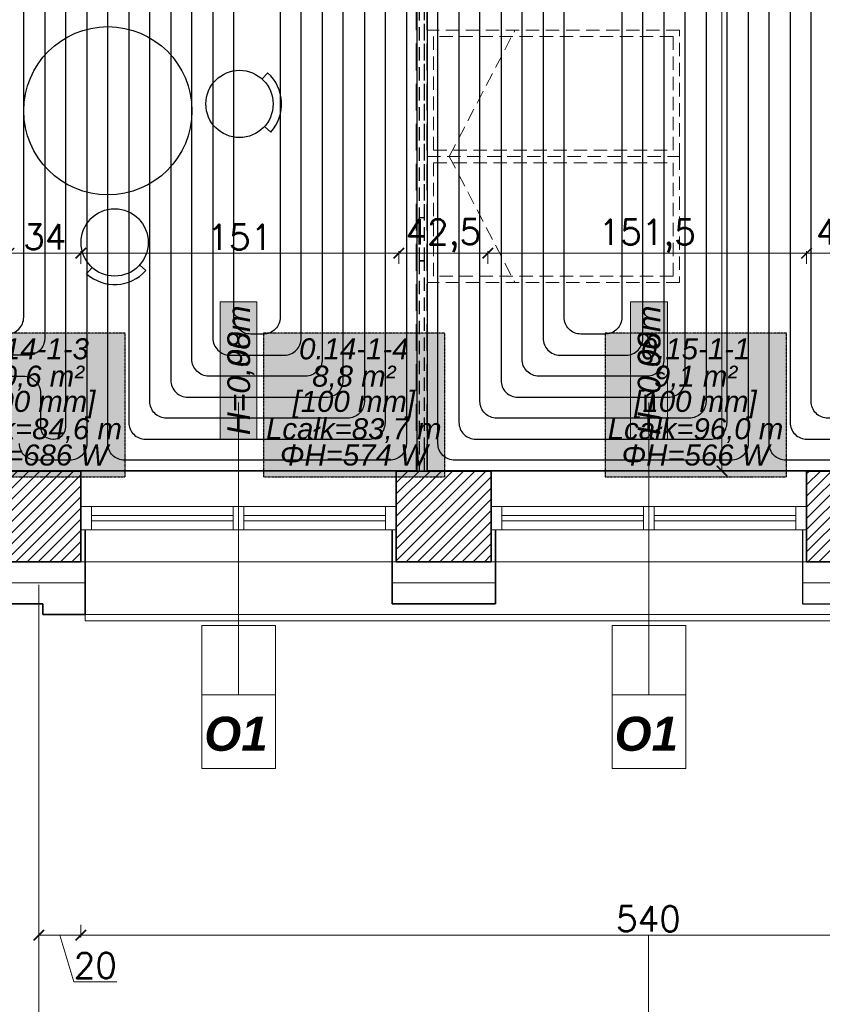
# Model space of a CAD drawing. Header units: millimetres. Extents: x -740 to 33545, y -26688 to 22494.
# Tile 165 of 256: x 11205 to 11587, y 9529 to 9997. Entities that reach past the tile are written whole.
import ezdxf
from ezdxf.enums import TextEntityAlignment as Align
from ezdxf.lldxf.tags import DXFTag

# ---------------------------------------------------------------- set-up
doc = ezdxf.new("R2010")
doc.units = ezdxf.units.MM
doc.header["$MEASUREMENT"] = 0
doc.linetypes.add('DASHED2', pattern=[9.525, 6.35, -3.175])
doc.linetypes.add('HIDDENX2', pattern=[0.1905, 0.127, -0.0635])
doc.layers.get('Defpoints').update_dxf_attribs({"color": 252})
doc.layers.add('_I_EKO_PODKLAD 3', color=252, linetype='Continuous')
for name, color, linetype, lineweight in [('A_istniejące ściany', 252, 'Continuous', 35), ('A_izolacja', 252, 'Continuous', 9), ('A_l.przerywana', 252, 'ICAD_ISO03W100', 9), ('A_okna wymieniane', 252, 'Continuous', 15), ('A_opisy', 252, 'Continuous', 15), ('A_wyposażenie', 252, 'Continuous', 9), ('A_ściany projektowane', 252, 'Continuous', 35), ('l.przerywana', 252, 'ICAD_ISO03W100', 5), ('l.widokowa', 252, 'Continuous', 15), ('l.wypełnien', 252, 'Continuous', 5), ('Nowe_820-G Rysunki Obrazki_Nr_pióra__1', 252, 'Continuous', 13), ('wymiarowanie', 252, 'Continuous', 9)]:
    doc.layers.add(name, color=color, linetype=linetype, lineweight=lineweight)
for name, color, linetype, lineweight, true_color in [('IS_Heating_cooling floor', 7, 'HIDDENX2', 25, 0x008000), ('IS_Strefa podłóg', 7, 'Continuous', 25, 0x008000), ('IS_Wężownica OChP', 7, 'Continuous', 25, 0x800080)]:
    doc.layers.add(name, color=color, linetype=linetype, lineweight=lineweight, true_color=true_color)
doc.styles.add('Arial__I__', font='ariali.ttf')
doc.styles.add('ARIALL', font='GOTHIC.TTF', dxfattribs={"height": 40})
doc.styles.add('styl2', font='simplex.shx')
doc.linetypes.add('BATTING', pattern='A,0.00254,-2.54,[134,ltypeshp.shx,S=2.54,R=0,X=-2.54,Y=0],-5.08,[134,ltypeshp.shx,S=2.54,R=180,X=2.54,Y=0],-2.54', length=10.16254)
tags = doc.linetypes.add('ICAD_ISO03W100', pattern=[30, 12, -18]).pattern_tags.tags
tags[6:7] = [DXFTag(74, 4), DXFTag(75, 0), DXFTag(340, '0'), DXFTag(46, 1.0), DXFTag(50, 0.0), DXFTag(44, 0.0), DXFTag(45, 0.0)]
tags[4:5] = [DXFTag(74, 4), DXFTag(75, 0), DXFTag(340, '0'), DXFTag(46, 1.0), DXFTag(50, 0.0), DXFTag(44, 0.0), DXFTag(45, 0.0)]
doc.dimstyles.new('Skala 1-50', dxfattribs={"dimtxt": 12, "dimasz": 5, "dimexe": 1, "dimexo": 1, "dimgap": 1.5, "dimtad": 1, "dimdec": 1, "dimrnd": 0.5, "dimtxsty": 'styl2', "dimblk": 'ARCHTICK', "dimcen": 5, "dimadec": 0, "dimazin": 0, "dimtfac": 1, "dimtdec": 1, "dimtmove": 1, "dimatfit": 3, "dimldrblk": 'ARCHTICK', "dimfxl": 0, "dimlwd": -1, "dimlwe": -1, "dimarcsym": 0})

# ---------------------------------------------------------------- blocks, each defined once
blk = doc.blocks.new('_ArchTick')
at = {"color": 0, "linetype": 'ByBlock', "const_width": 0.15}
blk.add_lwpolyline([(-0.5, -0.5), (0.5, 0.5)], dxfattribs=at)
blk = doc.blocks.new('*D1898')
at = {"layer": 'Defpoints', "color": 0}
for p in [(11214.13, 9716.08), (11234.13, 9714.58), (11234.13, 9562.04)]:
    blk.add_point(p, dxfattribs=at)
at = {"layer": 'wymiarowanie', "color": 0}
for p, q in [((11214.13, 9567.04), (11214.13, 9561.04)), ((11234.13, 9567.04), (11234.13, 9561.04)), ((11214.13, 9562.04), (11234.13, 9562.04)), ((11230.78, 9539.89), (11224.13, 9562.04)), ((11251.25, 9539.89), (11230.78, 9539.89))]:
    blk.add_line(p, q, dxfattribs=at)
at = {"layer": 'wymiarowanie', "color": 0, "xscale": 5, "yscale": 5, "zscale": 5, "rotation": 180}
blk.add_blockref('_ArchTick', (11214.13, 9562.04), dxfattribs=at)
at = {"layer": 'wymiarowanie', "color": 0, "xscale": 5, "yscale": 5, "zscale": 5}
blk.add_blockref('_ArchTick', (11234.13, 9562.04), dxfattribs=at)
at = {"layer": 'wymiarowanie', "color": 0, "insert": (11241.01, 9547.69), "char_height": 12, "attachment_point": 5, "style": 'styl2'}
blk.add_mtext('20', dxfattribs=at)
blk = doc.blocks.new('*D1899')
at = {"layer": 'Defpoints', "color": 0}
for p in [(11234.13, 9739.58), (11773.95, 9715.57), (11773.95, 9562.04)]:
    blk.add_point(p, dxfattribs=at)
at = {"layer": 'wymiarowanie', "color": 0}
for p, q in [((11234.13, 9567.04), (11234.13, 9561.04)), ((11773.95, 9567.04), (11773.95, 9561.04)), ((11234.13, 9562.04), (11773.95, 9562.04))]:
    blk.add_line(p, q, dxfattribs=at)
at = {"layer": 'wymiarowanie', "color": 0, "xscale": 5, "yscale": 5, "zscale": 5, "rotation": 180}
blk.add_blockref('_ArchTick', (11234.13, 9562.04), dxfattribs=at)
at = {"layer": 'wymiarowanie', "color": 0, "xscale": 5, "yscale": 5, "zscale": 5}
blk.add_blockref('_ArchTick', (11773.95, 9562.04), dxfattribs=at)
at = {"layer": 'wymiarowanie', "color": 0, "insert": (11504.04, 9569.84), "char_height": 12, "attachment_point": 5, "style": 'styl2'}
blk.add_mtext('540', dxfattribs=at)
blk = doc.blocks.new('*D2158')
at = {"layer": 'Defpoints', "color": 0}
for p in [(11128.02, 9739.58), (11214.13, 9719.58), (11214.13, 9186.8)]:
    blk.add_point(p, dxfattribs=at)
at = {"layer": 'wymiarowanie', "color": 0}
for p, q in [((11128.02, 9191.8), (11128.02, 9185.8)), ((11214.13, 9191.8), (11214.13, 9185.8)), ((11128.02, 9186.8), (11214.13, 9186.8))]:
    blk.add_line(p, q, dxfattribs=at)
at = {"layer": 'wymiarowanie', "color": 0, "xscale": 5, "yscale": 5, "zscale": 5, "rotation": 180}
blk.add_blockref('_ArchTick', (11128.02, 9186.8), dxfattribs=at)
at = {"layer": 'wymiarowanie', "color": 0, "xscale": 5, "yscale": 5, "zscale": 5}
blk.add_blockref('_ArchTick', (11214.13, 9186.8), dxfattribs=at)
at = {"layer": 'wymiarowanie', "color": 0, "insert": (11171.07, 9194.6), "char_height": 12, "attachment_point": 5, "style": 'styl2'}
blk.add_mtext('86', dxfattribs=at)
blk = doc.blocks.new('*D2159')
at = {"layer": 'Defpoints', "color": 0}
for p in [(11234.13, 9739.58), (11214.13, 9719.58), (11234.13, 9186.8)]:
    blk.add_point(p, dxfattribs=at)
at = {"layer": 'wymiarowanie', "color": 0}
for p, q in [((11214.13, 9191.8), (11214.13, 9185.8)), ((11234.13, 9191.8), (11234.13, 9185.8)), ((11214.13, 9186.8), (11234.13, 9186.8)), ((11234.13, 9186.8), (11263.81, 9186.8))]:
    blk.add_line(p, q, dxfattribs=at)
at = {"layer": 'wymiarowanie', "color": 0, "xscale": 5, "yscale": 5, "zscale": 5, "rotation": 180}
blk.add_blockref('_ArchTick', (11214.13, 9186.8), dxfattribs=at)
at = {"layer": 'wymiarowanie', "color": 0, "xscale": 5, "yscale": 5, "zscale": 5}
blk.add_blockref('_ArchTick', (11234.13, 9186.8), dxfattribs=at)
at = {"layer": 'wymiarowanie', "color": 0, "insert": (11253.58, 9194.6), "char_height": 12, "attachment_point": 5, "style": 'styl2'}
blk.add_mtext('20', dxfattribs=at)
blk = doc.blocks.new('*D2160')
at = {"layer": 'Defpoints', "color": 0}
for p in [(11234.13, 9739.58), (11384.13, 9739.58), (11384.13, 9186.8)]:
    blk.add_point(p, dxfattribs=at)
at = {"layer": 'wymiarowanie', "color": 0}
for p, q in [((11234.13, 9191.8), (11234.13, 9185.8)), ((11384.13, 9191.8), (11384.13, 9185.8)), ((11234.13, 9186.8), (11384.13, 9186.8))]:
    blk.add_line(p, q, dxfattribs=at)
at = {"layer": 'wymiarowanie', "color": 0, "xscale": 5, "yscale": 5, "zscale": 5, "rotation": 180}
blk.add_blockref('_ArchTick', (11234.13, 9186.8), dxfattribs=at)
at = {"layer": 'wymiarowanie', "color": 0, "xscale": 5, "yscale": 5, "zscale": 5}
blk.add_blockref('_ArchTick', (11384.13, 9186.8), dxfattribs=at)
at = {"layer": 'wymiarowanie', "color": 0, "insert": (11309.13, 9194.6), "char_height": 12, "attachment_point": 5, "style": 'styl2'}
blk.add_mtext('150', dxfattribs=at)
blk = doc.blocks.new('*D2161')
at = {"layer": 'Defpoints', "color": 0}
for p in [(11384.13, 9739.58), (11429.29, 9739.58), (11429.29, 9186.8)]:
    blk.add_point(p, dxfattribs=at)
at = {"layer": 'wymiarowanie', "color": 0}
for p, q in [((11384.13, 9191.8), (11384.13, 9185.8)), ((11429.29, 9191.8), (11429.29, 9185.8)), ((11384.13, 9186.8), (11429.29, 9186.8))]:
    blk.add_line(p, q, dxfattribs=at)
at = {"layer": 'wymiarowanie', "color": 0, "xscale": 5, "yscale": 5, "zscale": 5, "rotation": 180}
blk.add_blockref('_ArchTick', (11384.13, 9186.8), dxfattribs=at)
at = {"layer": 'wymiarowanie', "color": 0, "xscale": 5, "yscale": 5, "zscale": 5}
blk.add_blockref('_ArchTick', (11429.29, 9186.8), dxfattribs=at)
at = {"layer": 'wymiarowanie', "color": 0, "insert": (11406.71, 9194.6), "char_height": 12, "attachment_point": 5, "style": 'styl2'}
blk.add_mtext('45', dxfattribs=at)
blk = doc.blocks.new('*D2162')
at = {"layer": 'Defpoints', "color": 0}
for p in [(11429.29, 9739.58), (11579.29, 9739.58), (11579.29, 9186.8)]:
    blk.add_point(p, dxfattribs=at)
at = {"layer": 'wymiarowanie', "color": 0}
for p, q in [((11429.29, 9191.8), (11429.29, 9185.8)), ((11579.29, 9191.8), (11579.29, 9185.8)), ((11429.29, 9186.8), (11579.29, 9186.8))]:
    blk.add_line(p, q, dxfattribs=at)
at = {"layer": 'wymiarowanie', "color": 0, "xscale": 5, "yscale": 5, "zscale": 5, "rotation": 180}
blk.add_blockref('_ArchTick', (11429.29, 9186.8), dxfattribs=at)
at = {"layer": 'wymiarowanie', "color": 0, "xscale": 5, "yscale": 5, "zscale": 5}
blk.add_blockref('_ArchTick', (11579.29, 9186.8), dxfattribs=at)
at = {"layer": 'wymiarowanie', "color": 0, "insert": (11504.29, 9194.6), "char_height": 12, "attachment_point": 5, "style": 'styl2'}
blk.add_mtext('150', dxfattribs=at)
blk = doc.blocks.new('*D2163')
at = {"layer": 'Defpoints', "color": 0}
for p in [(11579.29, 9739.58), (11624.02, 9739.58), (11624.02, 9186.8)]:
    blk.add_point(p, dxfattribs=at)
at = {"layer": 'wymiarowanie', "color": 0}
for p, q in [((11579.29, 9191.8), (11579.29, 9185.8)), ((11624.02, 9191.8), (11624.02, 9185.8)), ((11579.29, 9186.8), (11624.02, 9186.8))]:
    blk.add_line(p, q, dxfattribs=at)
at = {"layer": 'wymiarowanie', "color": 0, "xscale": 5, "yscale": 5, "zscale": 5, "rotation": 180}
blk.add_blockref('_ArchTick', (11579.29, 9186.8), dxfattribs=at)
at = {"layer": 'wymiarowanie', "color": 0, "xscale": 5, "yscale": 5, "zscale": 5}
blk.add_blockref('_ArchTick', (11624.02, 9186.8), dxfattribs=at)
at = {"layer": 'wymiarowanie', "color": 0, "insert": (11601.66, 9195.15), "char_height": 12, "attachment_point": 5, "style": 'styl2'}
blk.add_mtext('44,5', dxfattribs=at)
blk = doc.blocks.new('*D2209')
at = {"layer": 'Defpoints', "color": 0}
for p in [(11562.62, 10359.34), (11539.01, 9782.76), (11576.75, 9782.76)]:
    blk.add_point(p, dxfattribs=at)
at = {"layer": 'wymiarowanie', "color": 0}
for p, q in [((11544.01, 10359.34), (11538.01, 10359.34)), ((11539.01, 10359.34), (11539.01, 10168.41)), ((11539.01, 9782.76), (11539.01, 10125.2)), ((11544.01, 9782.76), (11538.01, 9782.76))]:
    blk.add_line(p, q, dxfattribs=at)
at = {"layer": 'wymiarowanie', "color": 0, "xscale": 5, "yscale": 5, "zscale": 5}
for p, rotation in [((11539.01, 10359.34), 90), ((11539.01, 9782.76), 270)]:
    blk.add_blockref('_ArchTick', p, dxfattribs=dict(at, rotation=rotation))
at = {"layer": 'wymiarowanie', "color": 0, "insert": (11530.66, 10146.8), "char_height": 12, "attachment_point": 5, "rotation": 90, "style": 'styl2'}
blk.add_mtext('576,5', dxfattribs=at)
blk = doc.blocks.new('*D2784')
at = {"layer": 'Defpoints', "color": 0}
for p in [(11234.13, 9886.31), (11199.91, 9812.76), (11234.13, 9782.76)]:
    blk.add_point(p, dxfattribs=at)
at = {"layer": 'wymiarowanie', "color": 0}
for p, q in [((11199.91, 9881.31), (11199.91, 9887.31)), ((11234.13, 9881.31), (11234.13, 9887.31)), ((11199.91, 9886.31), (11234.13, 9886.31))]:
    blk.add_line(p, q, dxfattribs=at)
at = {"layer": 'wymiarowanie', "color": 0, "xscale": 5, "yscale": 5, "zscale": 5, "rotation": 180}
blk.add_blockref('_ArchTick', (11199.91, 9886.31), dxfattribs=at)
at = {"layer": 'wymiarowanie', "color": 0, "xscale": 5, "yscale": 5, "zscale": 5}
blk.add_blockref('_ArchTick', (11234.13, 9886.31), dxfattribs=at)
at = {"layer": 'wymiarowanie', "color": 0, "insert": (11217.02, 9894.11), "char_height": 12, "attachment_point": 5, "style": 'styl2'}
blk.add_mtext('34', dxfattribs=at)
blk = doc.blocks.new('*D2785')
at = {"layer": 'Defpoints', "color": 0}
for p in [(11385.33, 9886.31), (11234.13, 9782.76), (11385.33, 9782.76)]:
    blk.add_point(p, dxfattribs=at)
at = {"layer": 'wymiarowanie', "color": 0}
for p, q in [((11234.13, 9881.31), (11234.13, 9887.31)), ((11385.33, 9881.31), (11385.33, 9887.31)), ((11234.13, 9886.31), (11385.33, 9886.31))]:
    blk.add_line(p, q, dxfattribs=at)
at = {"layer": 'wymiarowanie', "color": 0, "xscale": 5, "yscale": 5, "zscale": 5, "rotation": 180}
blk.add_blockref('_ArchTick', (11234.13, 9886.31), dxfattribs=at)
at = {"layer": 'wymiarowanie', "color": 0, "xscale": 5, "yscale": 5, "zscale": 5}
blk.add_blockref('_ArchTick', (11385.33, 9886.31), dxfattribs=at)
at = {"layer": 'wymiarowanie', "color": 0, "insert": (11309.73, 9893.96), "char_height": 12, "attachment_point": 5, "style": 'styl2'}
blk.add_mtext('151', dxfattribs=at)
blk = doc.blocks.new('*D2786')
at = {"layer": 'Defpoints', "color": 0}
for p in [(11427.67, 9886.31), (11385.33, 9782.76), (11427.67, 9782.76)]:
    blk.add_point(p, dxfattribs=at)
at = {"layer": 'wymiarowanie', "color": 0}
for p, q in [((11385.33, 9881.31), (11385.33, 9887.31)), ((11427.67, 9881.31), (11427.67, 9887.31)), ((11385.33, 9886.31), (11427.67, 9886.31))]:
    blk.add_line(p, q, dxfattribs=at)
at = {"layer": 'wymiarowanie', "color": 0, "xscale": 5, "yscale": 5, "zscale": 5, "rotation": 180}
blk.add_blockref('_ArchTick', (11385.33, 9886.31), dxfattribs=at)
at = {"layer": 'wymiarowanie', "color": 0, "xscale": 5, "yscale": 5, "zscale": 5}
blk.add_blockref('_ArchTick', (11427.67, 9886.31), dxfattribs=at)
at = {"layer": 'wymiarowanie', "color": 0, "insert": (11406.5, 9894.66), "char_height": 12, "attachment_point": 5, "style": 'styl2'}
blk.add_mtext('42,5', dxfattribs=at)
blk = doc.blocks.new('*D2787')
at = {"layer": 'Defpoints', "color": 0}
for p in [(11579.29, 9886.31), (11427.67, 9782.76), (11579.29, 9782.76)]:
    blk.add_point(p, dxfattribs=at)
at = {"layer": 'wymiarowanie', "color": 0}
for p, q in [((11427.67, 9881.31), (11427.67, 9887.31)), ((11579.29, 9881.31), (11579.29, 9887.31)), ((11427.67, 9886.31), (11579.29, 9886.31))]:
    blk.add_line(p, q, dxfattribs=at)
at = {"layer": 'wymiarowanie', "color": 0, "xscale": 5, "yscale": 5, "zscale": 5, "rotation": 180}
blk.add_blockref('_ArchTick', (11427.67, 9886.31), dxfattribs=at)
at = {"layer": 'wymiarowanie', "color": 0, "xscale": 5, "yscale": 5, "zscale": 5}
blk.add_blockref('_ArchTick', (11579.29, 9886.31), dxfattribs=at)
at = {"layer": 'wymiarowanie', "color": 0, "insert": (11503.48, 9894.51), "char_height": 12, "attachment_point": 5, "style": 'styl2'}
blk.add_mtext('151,5', dxfattribs=at)
blk = doc.blocks.new('*D2788')
at = {"layer": 'Defpoints', "color": 0}
for p in [(11624.02, 9886.31), (11579.29, 9782.76), (11624.02, 9782.76)]:
    blk.add_point(p, dxfattribs=at)
at = {"layer": 'wymiarowanie', "color": 0}
for p, q in [((11579.29, 9881.31), (11579.29, 9887.31)), ((11624.02, 9881.31), (11624.02, 9887.31)), ((11579.29, 9886.31), (11624.02, 9886.31))]:
    blk.add_line(p, q, dxfattribs=at)
at = {"layer": 'wymiarowanie', "color": 0, "xscale": 5, "yscale": 5, "zscale": 5, "rotation": 180}
blk.add_blockref('_ArchTick', (11579.29, 9886.31), dxfattribs=at)
at = {"layer": 'wymiarowanie', "color": 0, "xscale": 5, "yscale": 5, "zscale": 5}
blk.add_blockref('_ArchTick', (11624.02, 9886.31), dxfattribs=at)
at = {"layer": 'wymiarowanie', "color": 0, "insert": (11601.66, 9894.66), "char_height": 12, "attachment_point": 5, "style": 'styl2'}
blk.add_mtext('44,5', dxfattribs=at)

msp = doc.modelspace()

# ---------------------------------------------------------------- hatches: boundary and pattern name
at = {"layer": 'A_opisy', "ltscale": 0.3}
for points in [[(11300.37, 9797.7), (11300.37, 9863.16), (11317.9, 9863.16), (11317.9, 9797.7)], [(11300.37, 9797.7), (11300.37, 9863.16), (11317.9, 9863.16), (11317.9, 9797.7)], [(11300.37, 9797.7), (11300.37, 9863.16), (11317.9, 9863.16), (11317.9, 9797.7)], [(11300.37, 9797.7), (11300.37, 9863.16), (11317.9, 9863.16), (11317.9, 9797.7)], [(11495.52, 9797.7), (11495.52, 9863.16), (11513.05, 9863.16), (11513.05, 9797.7)], [(11495.52, 9797.7), (11495.52, 9863.16), (11513.05, 9863.16), (11513.05, 9797.7)], [(11495.52, 9797.7), (11495.52, 9863.16), (11513.05, 9863.16), (11513.05, 9797.7)], [(11495.52, 9797.7), (11495.52, 9863.16), (11513.05, 9863.16), (11513.05, 9797.7)]]:
    msp.add_hatch(color=256, dxfattribs=at).paths.add_polyline_path(points)
at = {"layer": 'IS_Heating_cooling floor', "lineweight": 50, "true_color": 0xffffff, "transparency": 33554687}
for points in [[(11168.93, 9779.99), (11255.21, 9779.99), (11255.21, 9848.3), (11168.93, 9848.3)], [(11320.94, 9779.99), (11407.22, 9779.99), (11407.22, 9848.3), (11320.94, 9848.3)], [(11483.44, 9779.99), (11569.72, 9779.99), (11569.72, 9848.3), (11483.44, 9848.3)]]:
    msp.add_hatch(color=7, dxfattribs=at).paths.add_polyline_path(points)
at = {"layer": 'l.wypełnien'}
h = msp.add_hatch(dxfattribs=at)
h.set_pattern_fill('ANSI31', color=256, scale=30, style=0)
h.paths.add_polyline_path([(11391.26, 10402.52), (11391.26, 10359.34), (11839.15, 10359.34), (11839.15, 9782.76), (11774.02, 9782.76), (11774.02, 9765.83), (11774.02, 9754.82), (11774.02, 9739.58), (11839.15, 9739.58), (11882.33, 9739.58), (11882.33, 10522.75), (11866.24, 10522.75), (11854.39, 10522.75), (11839.15, 10522.75), (11839.15, 10402.52), (11426.82, 10402.52), (11426.82, 10552.38), (11401.42, 10552.38), (11401.42, 10402.52)])
h.paths.add_polyline_path([(11391.26, 10834.32), (11391.26, 10791.99), (11401.42, 10791.99), (11401.42, 10654.38), (11426.82, 10654.38), (11426.82, 10791.99), (11839.15, 10791.99), (11839.15, 10677.69), (11854.39, 10677.69), (11866.24, 10677.69), (11882.33, 10677.69), (11882.33, 11331.32), (11882.33, 11374.5), (11799.42, 11374.5), (11799.42, 11331.32), (11839.15, 11331.32), (11839.15, 10994.32), (11839.15, 10834.32), (11699.45, 10834.32), (11685.18, 10834.32), (11640.68, 10834.32), (11401.42, 10834.32)])
h.paths.add_polyline_path([(11477.62, 10806.38), (11477.62, 10819.93), (11497.94, 10819.93), (11497.94, 10806.38)], flags=16)
h.paths.add_polyline_path([(11438.67, 10819.93), (11438.67, 10806.38), (11457.3, 10806.38), (11457.3, 10819.93)], flags=16)
h.paths.add_polyline_path([(11429.29, 9739.58), (11429.29, 9782.76), (11384.13, 9782.76), (11384.13, 9739.58)])
h.paths.add_polyline_path([(11624.02, 9739.58), (11624.02, 9782.76), (11579.29, 9782.76), (11579.29, 9739.58)])
h = msp.add_hatch(dxfattribs=at)
h.set_pattern_fill('ANSI31', color=256, scale=30, style=0)
h.paths.add_polyline_path([(10913.66, 10402.52), (10997.39, 10402.52), (11117.42, 10402.52), (11176.61, 10402.52), (11176.61, 10401.46), (11164.43, 10401.46), (11164.43, 10399.14), (11180.1, 10399.14), (11180.1, 10402.52), (11291.35, 10402.52), (11291.35, 10359.34), (11212.91, 10359.34), (11212.91, 10281.34), (11174.51, 10281.34), (11174.51, 10359.34), (11117.42, 10359.34), (10913.66, 10359.34)])
h.paths.add_polyline_path([(11186.51, 10326.34), (11186.51, 10347.34), (11200.91, 10347.34), (11200.91, 10326.34)], flags=16)
h.paths.add_polyline_path([(11186.51, 10326.34), (11186.51, 10347.34), (11200.91, 10347.34), (11200.91, 10326.34)], flags=0)
h.paths.add_polyline_path([(11186.51, 10293.34), (11186.51, 10314.34), (11200.91, 10314.34), (11200.91, 10293.34)], flags=16)
h.paths.add_polyline_path([(11186.51, 10293.34), (11186.51, 10314.34), (11200.91, 10314.34), (11200.91, 10293.34)], flags=0)
h.paths.add_polyline_path([(11234.13, 9739.58), (11234.13, 9782.76), (11199.91, 9782.76), (11199.91, 9812.76), (11174.51, 9812.76), (11174.51, 9782.76), (11128.02, 9782.76), (11128.02, 9739.58)])
h.paths.add_polyline_path([(10477.77, 9782.76), (10504.8, 9782.76), (10504.8, 9762.76), (10529.35, 9762.99), (10529.35, 9782.76), (10587.7, 9782.76), (10587.7, 9739.58), (10477.77, 9739.58)])
h.paths.add_polyline_path([(10783.28, 9739.58), (10783.28, 9782.76), (10737.7, 9782.76), (10737.7, 9739.58)])
h.paths.add_polyline_path([(10978.02, 9739.58), (10978.02, 9782.76), (10933.28, 9782.76), (10933.28, 9739.58)])
h.paths.add_polyline_path([(10769.66, 10359.34), (10771.66, 10359.34), (10771.66, 10402.52), (10736.26, 10402.52), (10736.26, 10359.34)])
h.paths.add_polyline_path([(10457.77, 9739.58), (10457.77, 9782.76), (10477.77, 9782.76), (10477.77, 9739.58), (10470.93, 9739.58)])
h.paths.add_polyline_path([(10771.66, 10359.34), (10771.66, 10402.52), (10791.66, 10402.52), (10791.66, 10359.34)])
h.paths.add_polyline_path([(10913.66, 10359.34), (10913.66, 10402.52), (10893.66, 10402.52), (10893.66, 10359.34)])
h.paths.add_polyline_path([(10504.8, 9762.76), (10504.8, 9782.76), (10529.35, 9782.76), (10529.35, 9762.99)])

# ---------------------------------------------------------------- linework, layer by layer
at = {"layer": '_I_EKO_PODKLAD 3', "linetype": 'DASHED2', "ltscale": 2}
for p, q in [((11393.83, 9782.76), (11393.83, 10359.34)), ((11393.83, 9782.76), (11393.83, 10359.34)), ((11398.83, 9782.76), (11398.83, 10359.34)), ((11398.83, 9782.76), (11398.83, 10359.34))]:
    msp.add_line(p, q, dxfattribs=at)
at = {"layer": '_I_EKO_PODKLAD 3', "ltscale": 500}
for p, q in [((11320.3, 9969.17), (11322.98, 9972.14)), ((11320.3, 9969.17), (11322.98, 9972.14)), ((11321.47, 9946.57), (11324.44, 9943.89)), ((11321.47, 9946.57), (11324.44, 9943.89)), ((11239.49, 9879.56), (11236.81, 9876.59)), ((11239.49, 9879.56), (11236.81, 9876.59)), ((11262.09, 9880.73), (11265.06, 9878.05)), ((11262.09, 9880.73), (11265.06, 9878.05))]:
    msp.add_line(p, q, dxfattribs=at)
at = {"layer": '_I_EKO_PODKLAD 3', "linetype": 'DASHED2'}
for points in [[(11395.08, 10003.34), (11395.08, 9903.34), (11397.58, 9903.34), (11397.58, 10003.34), (11395.08, 10003.34)], [(11395.08, 10003.34), (11395.08, 9882.76), (11397.58, 9882.76), (11397.58, 10003.34), (11395.08, 10003.34)], [(11395.08, 9882.76), (11395.08, 9782.76), (11397.58, 9782.76), (11397.58, 9882.76), (11395.08, 9882.76)], [(11395.08, 9882.76), (11395.08, 9782.76), (11397.58, 9782.76), (11397.58, 9882.76), (11395.08, 9882.76)]]:
    msp.add_lwpolyline(points, dxfattribs=at)
at = {"layer": '_I_EKO_PODKLAD 3', "ltscale": 500}
for centre, radius in [((11246.98, 9954.05), 40), ((11246.98, 9954.05), 40), ((11309.58, 9957.29), 16), ((11309.58, 9957.29), 16), ((11250.21, 9891.45), 16), ((11250.21, 9891.45), 16)]:
    msp.add_circle(centre, radius, dxfattribs=at)
for centre, start, end in [((11309.58, 9957.29), 317.955, 47.955), ((11309.58, 9957.29), 317.955, 47.955), ((11250.21, 9891.45), 227.955, 317.955), ((11250.21, 9891.45), 227.955, 317.955)]:
    msp.add_arc(centre, 20, start, end, dxfattribs=at)
at = {"layer": 'A_istniejące ściany'}
for points in [[(11234.13, 9782.76), (11199.91, 9782.76)], [(11234.13, 9739.58), (11234.13, 9782.76)], [(11429.29, 9782.76), (11384.13, 9782.76)], [(11384.13, 9782.76), (11384.13, 9739.58)], [(11429.29, 9739.58), (11429.29, 9782.76)], [(11624.02, 9782.76), (11579.29, 9782.76)], [(11579.29, 9782.76), (11579.29, 9739.58)], [(11384.13, 9739.58), (11384.13, 9754.82)], [(11579.29, 9739.58), (11579.29, 9754.82)], [(11128.02, 9739.58), (11234.13, 9739.58)], [(11384.13, 9739.58), (11429.29, 9739.58)], [(11579.29, 9739.58), (11624.02, 9739.58)]]:
    msp.add_lwpolyline(points, dxfattribs=at)
at = {"layer": 'A_izolacja', "lineweight": 35}
for p, q in [((11236.13, 9754.82), (11236.13, 9719.58)), ((11382.13, 9754.82), (11382.13, 9719.58)), ((11431.29, 9754.82), (11431.29, 9719.58))]:
    msp.add_line(p, q, dxfattribs=at)
at = {"layer": 'A_izolacja', "lineweight": 30}
msp.add_line((11577.29, 9754.82), (11577.29, 9719.58), dxfattribs=at)
at = {"layer": 'A_izolacja', "linetype": 'BATTING', "ltscale": 0.1}
for points in [[(11126.02, 9729.58), (11236.13, 9729.58)], [(11382.13, 9729.58), (11431.29, 9729.58)], [(11577.29, 9729.58), (11626.02, 9729.58)]]:
    msp.add_lwpolyline(points, dxfattribs=at)
at = {"layer": 'A_izolacja', "lineweight": 35}
for points in [[(11216.13, 9719.58), (11216.13, 9717.58), (11216.13, 9714.58), (11236.13, 9714.58), (11236.13, 9719.58)], [(11382.13, 9719.58), (11431.29, 9719.58)]]:
    msp.add_lwpolyline(points, dxfattribs=at)
at = {"layer": 'A_izolacja', "lineweight": 30}
msp.add_lwpolyline([(11577.29, 9719.58), (11626.02, 9719.58)], dxfattribs=at)
at = {"layer": 'A_l.przerywana', "ltscale": 0.3}
for points in [[(11386.18, 9739.58), (11232.93, 9739.58)], [(11581.34, 9739.58), (11428.09, 9739.58)]]:
    msp.add_lwpolyline(points, dxfattribs=at)
at = {"layer": 'A_okna wymieniane'}
for points in [[(11239.21, 9765.83), (11234.13, 9765.83)], [(11234.13, 9765.83), (11234.13, 9754.82)], [(11238.01, 9765.83), (11306.59, 9765.83)], [(11239.21, 9754.82), (11239.21, 9765.83)], [(11311.67, 9765.83), (11306.59, 9765.83)], [(11306.59, 9765.83), (11306.59, 9754.82)], [(11311.67, 9754.82), (11311.67, 9765.83)], [(11311.67, 9765.83), (11381.1, 9765.83)], [(11384.13, 9765.83), (11379.05, 9765.83)], [(11379.05, 9765.83), (11379.05, 9754.82)], [(11384.13, 9754.82), (11384.13, 9765.83)], [(11434.37, 9765.83), (11429.29, 9765.83)], [(11429.29, 9765.83), (11429.29, 9754.82)], [(11433.17, 9765.83), (11501.75, 9765.83)], [(11434.37, 9754.82), (11434.37, 9765.83)], [(11506.83, 9765.83), (11501.75, 9765.83)], [(11501.75, 9765.83), (11501.75, 9754.82)], [(11506.83, 9754.82), (11506.83, 9765.83)], [(11506.83, 9765.83), (11576.26, 9765.83)], [(11579.29, 9765.83), (11574.21, 9765.83)], [(11574.21, 9765.83), (11574.21, 9754.82)], [(11579.29, 9754.82), (11579.29, 9765.83)], [(11306.59, 9761.6), (11239.21, 9761.6)], [(11239.21, 9761.6), (11239.21, 9759.06)], [(11306.59, 9759.06), (11306.59, 9761.6)], [(11379.05, 9761.6), (11311.67, 9761.6)], [(11311.67, 9761.6), (11311.67, 9759.06)], [(11379.05, 9759.06), (11379.05, 9761.6)], [(11501.75, 9761.6), (11434.37, 9761.6)], [(11434.37, 9761.6), (11434.37, 9759.06)], [(11501.75, 9759.06), (11501.75, 9761.6)], [(11574.21, 9761.6), (11506.83, 9761.6)], [(11506.83, 9761.6), (11506.83, 9759.06)], [(11574.21, 9759.06), (11574.21, 9761.6)], [(11239.21, 9759.06), (11306.59, 9759.06)], [(11311.67, 9759.06), (11379.05, 9759.06)], [(11434.37, 9759.06), (11501.75, 9759.06)], [(11506.83, 9759.06), (11574.21, 9759.06)], [(11234.13, 9754.82), (11239.21, 9754.82)], [(11306.59, 9754.82), (11238.01, 9754.82)], [(11306.59, 9754.82), (11311.67, 9754.82)], [(11381.1, 9754.82), (11311.67, 9754.82)], [(11379.05, 9754.82), (11384.13, 9754.82)], [(11429.29, 9754.82), (11434.37, 9754.82)], [(11501.75, 9754.82), (11433.17, 9754.82)], [(11501.75, 9754.82), (11506.83, 9754.82)], [(11576.26, 9754.82), (11506.83, 9754.82)], [(11574.21, 9754.82), (11579.29, 9754.82)]]:
    msp.add_lwpolyline(points, dxfattribs=at)
at = {"layer": 'A_opisy'}
for p, q in [((11309.13, 9681.91), (11309.13, 9815.38)), ((11504.29, 9681.91), (11504.29, 9815.38))]:
    msp.add_line(p, q, dxfattribs=at)
at = {"layer": 'A_opisy', "ltscale": 0.3}
for points in [[(11300.37, 9797.7), (11300.37, 9863.16), (11317.9, 9863.16), (11317.9, 9797.7)], [(11300.37, 9797.7), (11300.37, 9863.16), (11317.9, 9863.16), (11317.9, 9797.7)], [(11300.37, 9797.7), (11300.37, 9863.16), (11317.9, 9863.16), (11317.9, 9797.7)], [(11300.37, 9797.7), (11300.37, 9863.16), (11317.9, 9863.16), (11317.9, 9797.7)], [(11495.52, 9797.7), (11495.52, 9863.16), (11513.05, 9863.16), (11513.05, 9797.7)], [(11495.52, 9797.7), (11495.52, 9863.16), (11513.05, 9863.16), (11513.05, 9797.7)], [(11495.52, 9797.7), (11495.52, 9863.16), (11513.05, 9863.16), (11513.05, 9797.7)], [(11495.52, 9797.7), (11495.52, 9863.16), (11513.05, 9863.16), (11513.05, 9797.7)], [(11291.6, 9676.43), (11291.6, 9709.3), (11309.13, 9709.3), (11309.13, 9676.43)], [(11309.13, 9676.43), (11309.13, 9709.3), (11326.66, 9709.3), (11326.66, 9676.43)], [(11486.76, 9676.43), (11486.76, 9709.3), (11504.29, 9709.3), (11504.29, 9676.43)], [(11504.29, 9676.43), (11504.29, 9709.3), (11521.82, 9709.3), (11521.82, 9676.43)], [(11326.66, 9641.37), (11326.66, 9676.43), (11291.6, 9676.43), (11291.6, 9641.37)], [(11521.82, 9641.37), (11521.82, 9676.43), (11486.76, 9676.43), (11486.76, 9641.37)]]:
    msp.add_lwpolyline(points, close=True, dxfattribs=at)
at = {"layer": 'A_wyposażenie', "linetype": 'DASHED2'}
for q in [(11440.59, 9992.34), (11440.59, 9992.34), (11440.59, 9872.34), (11440.59, 9872.34)]:
    msp.add_line((11409.36, 9932.34), q, dxfattribs=at)
for points in [[(11398.83, 9992.34), (11398.83, 9932.34), (11518.83, 9932.34), (11518.83, 9992.34)], [(11398.83, 9992.34), (11398.83, 9932.34), (11518.83, 9932.34), (11518.83, 9992.34)], [(11401.83, 9989.34), (11401.83, 9935.34), (11515.83, 9935.34), (11515.83, 9989.34)], [(11401.83, 9989.34), (11401.83, 9935.34), (11515.83, 9935.34), (11515.83, 9989.34)], [(11398.83, 9872.34), (11398.83, 9932.34), (11518.83, 9932.34), (11518.83, 9872.34)], [(11398.83, 9872.34), (11398.83, 9932.34), (11518.83, 9932.34), (11518.83, 9872.34)], [(11401.83, 9875.34), (11401.83, 9929.34), (11515.83, 9929.34), (11515.83, 9875.34)], [(11401.83, 9875.34), (11401.83, 9929.34), (11515.83, 9929.34), (11515.83, 9875.34)]]:
    msp.add_lwpolyline(points, close=True, dxfattribs=at)
at = {"layer": 'A_ściany projektowane'}
for p, q in [((11234.13, 9754.82), (11234.13, 9739.58)), ((11384.13, 9754.82), (11384.13, 9739.58)), ((11429.29, 9754.82), (11429.29, 9739.58)), ((11579.29, 9754.82), (11579.29, 9739.58))]:
    msp.add_line(p, q, dxfattribs=at)
msp.add_lwpolyline([(11126.02, 9719.58), (11216.13, 9719.58)], dxfattribs=at)
at = {"layer": 'IS_Heating_cooling floor'}
for points in [[(11168.93, 9779.99), (11255.21, 9779.99), (11255.21, 9848.3), (11168.93, 9848.3)], [(11320.94, 9779.99), (11407.22, 9779.99), (11407.22, 9848.3), (11320.94, 9848.3)], [(11483.44, 9779.99), (11569.72, 9779.99), (11569.72, 9848.3), (11483.44, 9848.3)]]:
    msp.add_lwpolyline(points, close=True, dxfattribs=at)
at = {"layer": 'IS_Strefa podłóg', "extrusion": (0, 0, -1)}
msp.add_lwpolyline([(-11174.64, 9782.88), (-10529.44, 9782.88), (-10529.44, 9907.85), (-10781.77, 9907.85), (-10781.77, 10359.35), (-11174.61, 10359.35), (-11174.61, 10281.35), (-11212.9, 10281.35), (-11212.9, 10359.35), (-11393.95, 10359.35), (-11393.95, 9782.88), (-11199.94, 9782.88), (-11199.94, 9812.85), (-11174.64, 9812.85)], close=True, dxfattribs=at)
at = {"layer": 'IS_Strefa podłóg', "extrusion": (0, 1.48466e-60, -1)}
msp.add_lwpolyline([(-11839.15, 9782.88), (-11398.95, 9782.88), (-11398.95, 10359.35), (-11839.15, 10359.35)], close=True, dxfattribs=at)
at = {"layer": 'IS_Wężownica OChP', "color": 9, "true_color": 0xc8c8c8, "transparency": 33554687, "extrusion": (0, 0, -1)}
for points in [[(-11696.45, 10326.35), (-11696.45, 9795.88, 0.414214), (-11688.45, 9787.88), (-11569.45, 9787.88, 0.414214), (-11561.45, 9795.88), (-11561.45, 10306.35, 0.414213)], [(-11571.45, 10296.35), (-11571.45, 9805.88, -0.414214), (-11579.45, 9797.88), (-11678.45, 9797.88, -0.414214), (-11686.45, 9805.88), (-11686.45, 10316.35, -0.414214)], [(-11676.45, 10306.35), (-11676.45, 9815.88, 0.414214), (-11668.45, 9807.88), (-11589.45, 9807.88, 0.414214), (-11581.45, 9815.88), (-11581.45, 10286.35, 0.414213)]]:
    msp.add_lwpolyline(points, format="xyb", dxfattribs=at)
at = {"layer": 'IS_Wężownica OChP', "color": 132, "true_color": 0x00c8c8, "transparency": 33554687, "extrusion": (0, 0, -1)}
for points in [[(-11551.45, 10306.35), (-11551.45, 9795.88, 0.414214), (-11543.45, 9787.88), (-11411.95, 9787.88, 0.414214), (-11403.95, 9795.88), (-11403.95, 10286.35, 0.414213)], [(-11413.95, 10276.35), (-11413.95, 9805.88, -0.414214), (-11421.95, 9797.88), (-11533.45, 9797.88, -0.414214), (-11541.45, 9805.88), (-11541.45, 10296.35, -0.414214)], [(-11531.45, 10286.35), (-11531.45, 9815.88, 0.414214), (-11523.45, 9807.88), (-11431.95, 9807.88, 0.414214), (-11423.95, 9815.88), (-11423.95, 10266.35, 0.414213)], [(-11433.95, 10256.35), (-11433.95, 9825.88, -0.414214), (-11441.95, 9817.88), (-11513.45, 9817.88, -0.414214), (-11521.45, 9825.88), (-11521.45, 10276.35, -0.414214)], [(-11511.45, 10266.35), (-11511.45, 9835.88, 0.414214), (-11503.45, 9827.88), (-11451.95, 9827.88, 0.414214), (-11443.95, 9835.88), (-11443.95, 10246.35, 0.414213)], [(-11453.95, 10236.35), (-11453.95, 9845.88, -0.414214), (-11461.95, 9837.88), (-11493.45, 9837.88, -0.414214), (-11501.45, 9845.88), (-11501.45, 10256.35, -0.414215)], [(-11491.45, 10246.35), (-11491.45, 9855.88, 0.414214), (-11483.45, 9847.88), (-11471.95, 9847.88, 0.414214), (-11463.95, 9855.88), (-11463.95, 10226.35, 0.414215)]]:
    msp.add_lwpolyline(points, format="xyb", dxfattribs=at)
at = {"layer": 'IS_Wężownica OChP', "color": 212, "true_color": 0xc800c8, "transparency": 33554687}
for points in [[(11388.95, 10286.35), (11388.95, 9795.88, -0.414214), (11380.95, 9787.88), (11254.94, 9787.88, -0.414214), (11246.94, 9795.88), (11246.94, 10188.35, -0.414212)], [(11256.94, 10178.35), (11256.94, 9805.88, 0.414214), (11264.94, 9797.88), (11370.95, 9797.88, 0.414214), (11378.95, 9805.88), (11378.95, 10276.35, 0.414214)], [(11368.95, 10266.35), (11368.95, 9815.88, -0.414214), (11360.95, 9807.88), (11274.94, 9807.88, -0.414214), (11266.94, 9815.88), (11266.94, 10168.35, -0.414211)], [(11276.94, 10158.35), (11276.94, 9825.88, 0.414214), (11284.94, 9817.88), (11350.95, 9817.88, 0.414214), (11358.95, 9825.88), (11358.95, 10256.35, 0.414214)], [(11348.95, 10246.35), (11348.95, 9835.88, -0.414214), (11340.95, 9827.88), (11294.94, 9827.88, -0.414214), (11286.94, 9835.88), (11286.94, 10148.35, -0.414214)], [(11296.94, 10138.35), (11296.94, 9845.88, 0.414214), (11304.94, 9837.88), (11330.95, 9837.88, 0.414214), (11338.95, 9845.88), (11338.95, 10238.94, 0.414214)], [(11328.95, 10148.35), (11328.95, 9855.88, -0.414214), (11320.95, 9847.88), (11314.94, 9847.88, -0.414214), (11306.94, 9855.88), (11306.94, 10130.46, -0.414217)]]:
    msp.add_lwpolyline(points, format="xyb", dxfattribs=at)
at = {"layer": 'IS_Wężownica OChP', "color": 172, "true_color": 0x0000c8, "transparency": 33554687, "extrusion": (0, 0, -1)}
for points in [[(-11097.61, 10196.35), (-11228.94, 10196.35, 0.414214), (-11236.94, 10188.35), (-11236.94, 9795.88, 0.414214), (-11228.94, 9787.88), (-11212.94, 9787.88, 0.414214), (-11204.94, 9795.88)], [(-11167.64, 9827.85), (-11206.94, 9827.85, 0.414214), (-11214.94, 9819.85), (-11214.94, 9803.76, -0.414214), (-11220.82, 9797.88), (-11221.06, 9797.88, -0.414214), (-11226.94, 9803.76), (-11226.94, 10178.35, -0.414214), (-11218.94, 10186.35), (-11087.61, 10186.35, 0.414214)], [(-11064.94, 10176.35), (-11208.94, 10176.35, 0.414214), (-11216.94, 10168.35), (-11216.94, 9845.85, 0.414214), (-11208.94, 9837.85), (-11157.64, 9837.85, -0.414214)], [(-11198.94, 9847.85, -0.414214), (-11206.94, 9855.85), (-11206.94, 10158.35, -0.414214), (-11198.94, 10166.35)]]:
    msp.add_lwpolyline(points, format="xyb", dxfattribs=at)
at = {"layer": 'l.przerywana', "ltscale": 0.3}
msp.add_line((11236.13, 9714.58), (11772.02, 9714.58), dxfattribs=at)
at = {"layer": 'l.widokowa'}
msp.add_lwpolyline([(11236.13, 9714.58), (11236.13, 9711.58), (11772.02, 9711.58), (11772.02, 9714.58)], dxfattribs=at)
at = {"layer": 'Nowe_820-G Rysunki Obrazki_Nr_pióra__1', "linetype": 'Continuous', "lineweight": 13}
for points in [[(11213.46, 9782.76), (11774.02, 9782.76)], [(11232.93, 9782.76), (11385.33, 9782.76)], [(11265.95, 9782.76), (11256.64, 9782.76)], [(11265.95, 9782.76), (11276.11, 9782.76)], [(11427.67, 9782.76), (11580.91, 9782.76)], [(11234.13, 9739.58), (11234.13, 9754.82)], [(11429.29, 9739.58), (11429.29, 9754.82)]]:
    msp.add_lwpolyline(points, dxfattribs=at)
at = {"layer": 'wymiarowanie', "linetype": 'ICAD_ISO03W100', "ltscale": 0.2}
msp.add_line((11214.13, 9728.58), (11214.13, 9191.8), dxfattribs=at)
at = {"layer": 'wymiarowanie'}
msp.add_line((11504.08, 9353.31), (11504.08, 9562.04), dxfattribs=at)

# ---------------------------------------------------------------- texts
at = {"layer": 'A_opisy', "ltscale": 0.3, "char_height": 10.8, "width": 109.7533, "attachment_point": 1, "rotation": 90, "style": 'ARIALL'}
for s, insert in [('{\\fArial|b0|i1|c238|p34;H=0,00m}', (11303.82, 9799.82)), ('{\\fArial|b0|i1|c238|p34;H=0,98m}', (11303.82, 9799.82)), ('{\\fArial|b0|i1|c238|p34;H=0,00m}', (11498.98, 9799.82)), ('{\\fArial|b0|i1|c238|p34;H=0,98m}', (11498.98, 9799.82))]:
    msp.add_mtext(s, dxfattribs=dict(at, insert=insert))
at = {"layer": 'A_opisy', "ltscale": 0.3, "char_height": 16.2, "width": 109.7533, "attachment_point": 9, "style": 'ARIALL'}
for insert in [(11323, 9649.51), (11518.15, 9649.51)]:
    msp.add_mtext('{\\fArial|b1|i1|c238|p34;O1}', dxfattribs=dict(at, insert=insert))
at = {"layer": 'IS_Heating_cooling floor', "style": 'Arial__I__'}
for s, p in [('0.14-1-3', (11211.94, 9832.88)), ('0.14-1-4', (11363.95, 9832.88)), ('0.15-1-1', (11526.45, 9832.88)), ('[100 mm]', (11211.94, 9807.88)), ('[100 mm]', (11363.95, 9807.88)), ('[100 mm]', (11526.45, 9807.88))]:
    msp.add_text(s, height=10, dxfattribs=at).set_placement(p, align=Align.BOTTOM_CENTER)
for s, p in [('10,6 m²', (11211.94, 9827.88)), ('8,8 m²', (11363.95, 9827.88)), ('9,1 m²', (11526.45, 9827.88)), ('Lcałk=84,6 m', (11211.94, 9802.88)), ('Lcałk=83,7 m', (11363.95, 9802.88)), ('Lcałk=96,0 m', (11526.45, 9802.88))]:
    msp.add_text(s, height=10, dxfattribs=at).set_placement(p, align=Align.MIDDLE_CENTER)
for s, p in [('ΦH=686 W', (11211.94, 9795.38)), ('ΦH=574 W', (11363.95, 9795.38)), ('ΦH=566 W', (11526.45, 9795.38))]:
    msp.add_text(s, height=10, dxfattribs=at).set_placement(p, align=Align.TOP_CENTER)

# ---------------------------------------------------------------- dimensions: what is measured, and where the dimension line sits
at = {"layer": 'wymiarowanie'}
dim = msp.add_linear_dim(base=(11539.01, 9782.76), p1=(11562.62, 10359.34), p2=(11576.75, 9782.76), angle=90, dimstyle='Skala 1-50', dxfattribs=at)
dim.commit()
dim.dimension.update_dxf_attribs({"geometry": '*D2209', "text_midpoint": (11539.01, 10146.8), "dimtype": 160})
for base, p1, p2, picture, middle in [((11234.13, 9886.31), (11199.91, 9812.76), (11234.13, 9782.76), '*D2784', (11217.02, 9894.11)), ((11385.33, 9886.31), (11234.13, 9782.76), (11385.33, 9782.76), '*D2785', (11309.73, 9893.96)), ((11427.67, 9886.31), (11385.33, 9782.76), (11427.67, 9782.76), '*D2786', (11406.5, 9894.66)), ((11579.29, 9886.31), (11427.67, 9782.76), (11579.29, 9782.76), '*D2787', (11503.48, 9894.51)), ((11624.02, 9886.31), (11579.29, 9782.76), (11624.02, 9782.76), '*D2788', (11601.66, 9894.66)), ((11214.13, 9186.8), (11128.02, 9739.58), (11214.13, 9719.58), '*D2158', (11171.07, 9194.6)), ((11773.95, 9562.04), (11234.13, 9739.58), (11773.95, 9715.57), '*D1899', (11504.04, 9569.84)), ((11384.13, 9186.8), (11234.13, 9739.58), (11384.13, 9739.58), '*D2160', (11309.13, 9194.6)), ((11429.29, 9186.8), (11384.13, 9739.58), (11429.29, 9739.58), '*D2161', (11406.71, 9194.6)), ((11579.29, 9186.8), (11429.29, 9739.58), (11579.29, 9739.58), '*D2162', (11504.29, 9194.6)), ((11624.02, 9186.8), (11579.29, 9739.58), (11624.02, 9739.58), '*D2163', (11601.66, 9195.15)), ((11234.13, 9562.04), (11214.13, 9716.08), (11234.13, 9714.58), '*D1898', (11232.28, 9547.69))]:
    dim = msp.add_linear_dim(base=base, p1=p1, p2=p2, dimstyle='Skala 1-50', dxfattribs=at)
    dim.commit()
    dim.dimension.update_dxf_attribs({"geometry": picture, "text_midpoint": middle})
dim = msp.add_linear_dim(base=(11234.13, 9186.8), p1=(11214.13, 9719.58), p2=(11234.13, 9739.58), dimstyle='Skala 1-50', dxfattribs=at)
dim.commit()
dim.dimension.update_dxf_attribs({"geometry": '*D2159', "text_midpoint": (11253.58, 9186.8), "dimtype": 160})

doc.saveas('drawing.dxf')
